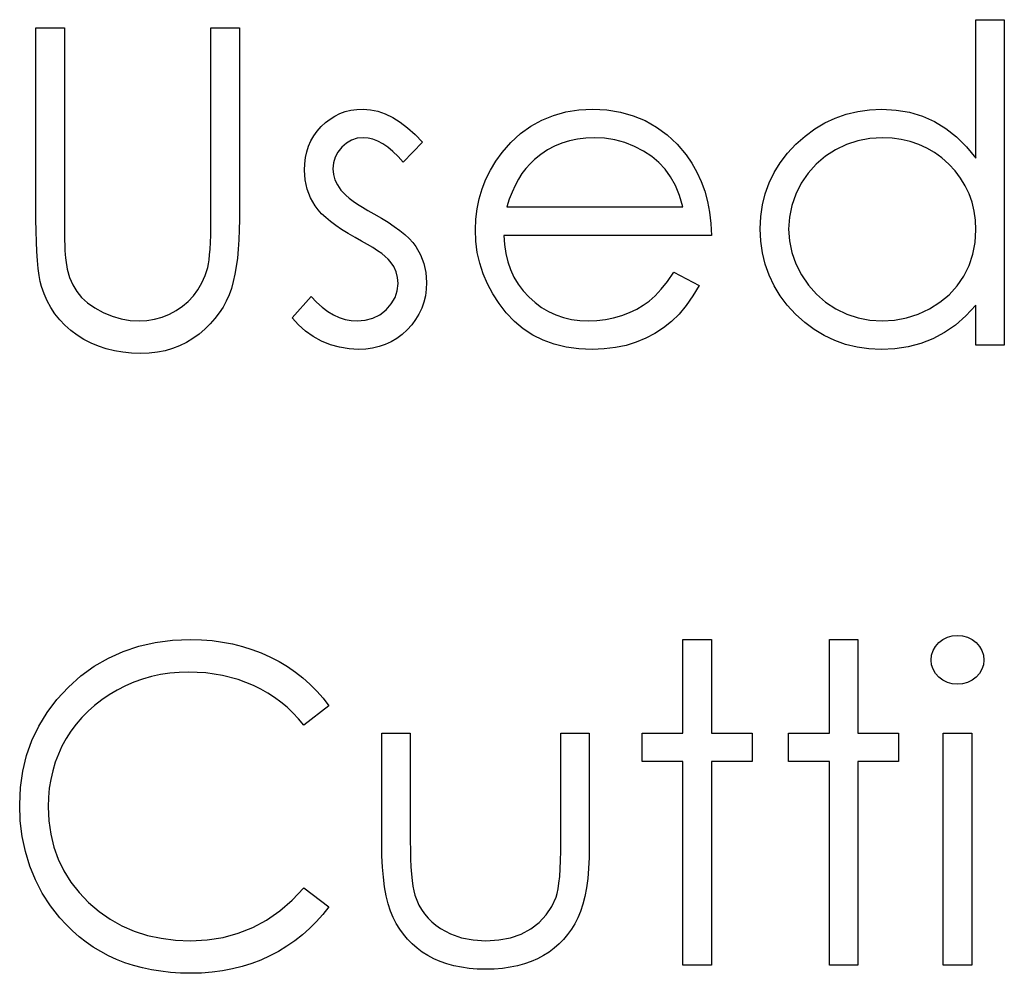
# Model space of a CAD drawing. Header units: inches. Extents: x 1687 to 2505, y -239 to -56.
# Tile 208 of 256: x 1856.75 to 1857.178, y -87.895 to -87.481. Entities that reach past the tile are written whole.
import ezdxf

# ---------------------------------------------------------------- set-up
doc = ezdxf.new("R2010")
doc.units = ezdxf.units.IN
doc.header["$LTSCALE"] = 0.5
doc.header["$MEASUREMENT"] = 0

msp = doc.modelspace()

# ---------------------------------------------------------------- linework, layer by layer
at = {"color": 7, "linetype": 'Continuous'}
for p, q in [((1857.16531, -87.54097), (1857.16531, -87.48085)), ((1857.16531, -87.48085), (1857.17767, -87.48085)), ((1857.17767, -87.48085), (1857.17767, -87.62217)), ((1856.75722, -87.48438), (1856.76959, -87.48438)), ((1856.75722, -87.5676), (1856.75722, -87.48438)), ((1856.76959, -87.48438), (1856.76959, -87.57045)), ((1856.83318, -87.56694), (1856.83318, -87.48438)), ((1856.83318, -87.48438), (1856.84555, -87.48438)), ((1856.84555, -87.48438), (1856.84555, -87.5676)), ((1856.88698, -87.52266), (1856.88919, -87.52159)), ((1856.88919, -87.52159), (1856.89154, -87.52076)), ((1856.89154, -87.52076), (1856.89399, -87.52018)), ((1856.89399, -87.52018), (1856.89656, -87.51982)), ((1856.89656, -87.51982), (1856.89927, -87.51971)), ((1856.89927, -87.51971), (1856.90247, -87.51993)), ((1856.90247, -87.51993), (1856.90567, -87.52059)), ((1856.90567, -87.52059), (1856.9089, -87.52173)), ((1856.98188, -87.52236), (1856.98727, -87.52087)), ((1856.98727, -87.52087), (1856.99295, -87.52001)), ((1856.99295, -87.52001), (1856.99897, -87.51971)), ((1856.99897, -87.51971), (1857.00515, -87.52001)), ((1857.00515, -87.52001), (1857.01103, -87.52095)), ((1857.01103, -87.52095), (1857.01658, -87.5225)), ((1857.10908, -87.52184), (1857.11405, -87.52065)), ((1857.11405, -87.52065), (1857.11921, -87.51996)), ((1857.11921, -87.51996), (1857.12456, -87.51971)), ((1857.12456, -87.51971), (1857.13072, -87.52004)), ((1857.13072, -87.52004), (1857.13657, -87.52104)), ((1857.13657, -87.52104), (1857.14212, -87.52272)), ((1856.88102, -87.52725), (1856.8829, -87.52548)), ((1856.8829, -87.52548), (1856.88489, -87.52396)), ((1856.88489, -87.52396), (1856.88698, -87.52266)), ((1856.9089, -87.52173), (1856.91213, -87.5233)), ((1856.91213, -87.5233), (1856.91533, -87.52531)), ((1856.91533, -87.52531), (1856.91856, -87.52777)), ((1856.97203, -87.52705), (1856.9768, -87.5244)), ((1856.9768, -87.5244), (1856.98188, -87.52236)), ((1857.01658, -87.5225), (1857.0218, -87.52465)), ((1857.0218, -87.52465), (1857.02671, -87.52744)), ((1857.09536, -87.52827), (1857.09972, -87.52565)), ((1857.09972, -87.52565), (1857.1043, -87.52352)), ((1857.1043, -87.52352), (1857.10908, -87.52184)), ((1857.14212, -87.52272), (1857.14736, -87.52504)), ((1857.14736, -87.52504), (1857.15231, -87.52802)), ((1856.87787, -87.53125), (1856.87934, -87.52918)), ((1856.87934, -87.52918), (1856.88102, -87.52725)), ((1856.91856, -87.52777), (1856.92182, -87.53067)), ((1856.96758, -87.53026), (1856.97203, -87.52705)), ((1857.02671, -87.52744), (1857.03129, -87.53086)), ((1857.09116, -87.53136), (1857.09536, -87.52827)), ((1857.15231, -87.52802), (1857.15697, -87.53166)), ((1856.87561, -87.53572), (1856.87663, -87.53343)), ((1856.87663, -87.53343), (1856.87787, -87.53125)), ((1856.89203, -87.53437), (1856.89002, -87.53616)), ((1856.89427, -87.5331), (1856.89203, -87.53437)), ((1856.89667, -87.53233), (1856.89427, -87.5331)), ((1856.89927, -87.53208), (1856.89667, -87.53233)), ((1856.90139, -87.53224), (1856.89927, -87.53208)), ((1856.90355, -87.53274), (1856.90139, -87.53224)), ((1856.9057, -87.53357), (1856.90355, -87.53274)), ((1856.90788, -87.53473), (1856.9057, -87.53357)), ((1856.92505, -87.53404), (1856.91666, -87.54268)), ((1856.92182, -87.53067), (1856.92505, -87.53404)), ((1856.95961, -87.53848), (1856.96344, -87.53409)), ((1856.96344, -87.53409), (1856.96758, -87.53026)), ((1856.98558, -87.53442), (1856.98238, -87.53578)), ((1856.98887, -87.5334), (1856.98558, -87.53442)), ((1856.99232, -87.53266), (1856.98887, -87.5334)), ((1856.99591, -87.53222), (1856.99232, -87.53266)), ((1856.9996, -87.53208), (1856.99591, -87.53222)), ((1857.00413, -87.5323), (1856.9996, -87.53208)), ((1857.00855, -87.53302), (1857.00413, -87.5323)), ((1857.01288, -87.53417), (1857.00855, -87.53302)), ((1857.01708, -87.53583), (1857.01288, -87.53417)), ((1857.03129, -87.53086), (1857.03557, -87.53489)), ((1857.08719, -87.53492), (1857.09116, -87.53136)), ((1857.11413, -87.53337), (1857.10916, -87.535)), ((1857.11932, -87.53241), (1857.11413, -87.53337)), ((1857.12473, -87.53208), (1857.11932, -87.53241)), ((1857.12893, -87.53224), (1857.12473, -87.53208)), ((1857.13296, -87.53279), (1857.12893, -87.53224)), ((1857.13682, -87.53368), (1857.13296, -87.53279)), ((1857.14052, -87.53495), (1857.13682, -87.53368)), ((1857.15697, -87.53166), (1857.16128, -87.536)), ((1856.87426, -87.54069), (1856.87484, -87.53815)), ((1856.87484, -87.53815), (1856.87561, -87.53572)), ((1856.88834, -87.53829), (1856.88715, -87.54055)), ((1856.89002, -87.53616), (1856.88834, -87.53829)), ((1856.91003, -87.53622), (1856.90788, -87.53473)), ((1856.91224, -87.53804), (1856.91003, -87.53622)), ((1856.91445, -87.54019), (1856.91224, -87.53804)), ((1856.9569, -87.54224), (1856.95961, -87.53848)), ((1856.97934, -87.53738), (1856.97645, -87.53931)), ((1856.98238, -87.53578), (1856.97934, -87.53738)), ((1857.02102, -87.53785), (1857.01708, -87.53583)), ((1857.02456, -87.54016), (1857.02102, -87.53785)), ((1857.03557, -87.53489), (1857.03952, -87.53953)), ((1857.08355, -87.53881), (1857.08719, -87.53492)), ((1857.10439, -87.53727), (1857.09997, -87.54011)), ((1857.10916, -87.535), (1857.10439, -87.53727)), ((1857.14402, -87.53655), (1857.14052, -87.53495)), ((1857.14739, -87.53851), (1857.14402, -87.53655)), ((1857.15057, -87.54085), (1857.14739, -87.53851)), ((1857.16128, -87.536), (1857.16531, -87.54097)), ((1856.87393, -87.54334), (1856.87426, -87.54069)), ((1856.88715, -87.54055), (1856.88643, -87.54301)), ((1856.91666, -87.54268), (1856.91445, -87.54019)), ((1856.95453, -87.54613), (1856.9569, -87.54224)), ((1856.97366, -87.54152), (1856.97173, -87.54334)), ((1856.97645, -87.53931), (1856.97366, -87.54152)), ((1857.0277, -87.54279), (1857.02456, -87.54016)), ((1857.03041, -87.54571), (1857.0277, -87.54279)), ((1857.03952, -87.53953), (1857.04206, -87.54315)), ((1857.07775, -87.5472), (1857.0804, -87.54293)), ((1857.0804, -87.54293), (1857.08355, -87.53881)), ((1857.09997, -87.54011), (1857.09602, -87.5435)), ((1857.15358, -87.54353), (1857.15057, -87.54085)), ((1856.87382, -87.54613), (1856.87393, -87.54334)), ((1856.87409, -87.55038), (1856.87382, -87.54613)), ((1856.88643, -87.54301), (1856.88618, -87.54563)), ((1856.88618, -87.54563), (1856.8864, -87.548)), ((1856.95254, -87.55013), (1856.95453, -87.54613)), ((1856.96993, -87.54538), (1856.96825, -87.54762)), ((1856.97173, -87.54334), (1856.96993, -87.54538)), ((1857.03278, -87.54903), (1857.03041, -87.54571)), ((1857.04206, -87.54315), (1857.04424, -87.54696)), ((1857.04424, -87.54696), (1857.04612, -87.55101)), ((1857.07557, -87.55168), (1857.07775, -87.5472)), ((1857.09602, -87.5435), (1857.09254, -87.5474)), ((1857.15634, -87.54649), (1857.15358, -87.54353)), ((1857.15871, -87.54961), (1857.15634, -87.54649)), ((1856.87498, -87.55435), (1856.87409, -87.55038)), ((1856.8864, -87.548), (1856.88704, -87.5503)), ((1856.88704, -87.5503), (1856.88812, -87.55256)), ((1856.95091, -87.55427), (1856.95254, -87.55013)), ((1856.9667, -87.55007), (1856.96527, -87.55278)), ((1856.96825, -87.54762), (1856.9667, -87.55007)), ((1857.03485, -87.55286), (1857.03278, -87.54903)), ((1857.04612, -87.55101), (1857.04763, -87.55526)), ((1857.09254, -87.5474), (1857.08954, -87.55184)), ((1857.16072, -87.55292), (1857.15871, -87.54961)), ((1856.87641, -87.55813), (1856.87498, -87.55435)), ((1856.88812, -87.55256), (1856.88961, -87.55477)), ((1856.88961, -87.55477), (1856.89057, -87.5559)), ((1856.94964, -87.55855), (1856.95091, -87.55427)), ((1856.96394, -87.55568), (1856.96275, -87.55877)), ((1856.96527, -87.55278), (1856.96394, -87.55568)), ((1857.03665, -87.55722), (1857.03485, -87.55286)), ((1857.04763, -87.55526), (1857.04885, -87.55974)), ((1857.07386, -87.55637), (1857.07557, -87.55168)), ((1857.08954, -87.55184), (1857.08713, -87.55659)), ((1857.16238, -87.5564), (1857.16072, -87.55292)), ((1856.87843, -87.56164), (1856.87641, -87.55813)), ((1856.89057, -87.5559), (1856.89179, -87.55706)), ((1856.89179, -87.55706), (1856.89322, -87.5583)), ((1856.89322, -87.5583), (1856.89491, -87.55957)), ((1856.89491, -87.55957), (1856.89684, -87.56089)), ((1856.94873, -87.56294), (1856.94964, -87.55855)), ((1856.96275, -87.55877), (1856.96168, -87.56211)), ((1857.03811, -87.56211), (1857.03665, -87.55722)), ((1857.04885, -87.55974), (1857.04973, -87.56443)), ((1857.07264, -87.56123), (1857.07386, -87.55637)), ((1857.08713, -87.55659), (1857.08542, -87.5615)), ((1857.16365, -87.56004), (1857.16238, -87.5564)), ((1857.16456, -87.56388), (1857.16365, -87.56004)), ((1856.8797, -87.56332), (1856.87843, -87.56164)), ((1856.88124, -87.56504), (1856.8797, -87.56332)), ((1856.89684, -87.56089), (1856.89899, -87.56225)), ((1856.89899, -87.56225), (1856.90136, -87.56368)), ((1856.90136, -87.56368), (1856.90399, -87.56515)), ((1856.94821, -87.56746), (1856.94873, -87.56294)), ((1856.96168, -87.56211), (1857.03811, -87.56211)), ((1857.07192, -87.56631), (1857.07264, -87.56123)), ((1857.08542, -87.5615), (1857.08437, -87.56653)), ((1857.16511, -87.56788), (1857.16456, -87.56388)), ((1856.75725, -87.57265), (1856.75722, -87.5676)), ((1856.83316, -87.5708), (1856.83318, -87.56694)), ((1856.84555, -87.5676), (1856.8455, -87.5721)), ((1856.88301, -87.56675), (1856.88124, -87.56504)), ((1856.88505, -87.56846), (1856.88301, -87.56675)), ((1856.88737, -87.57017), (1856.88505, -87.56846)), ((1856.90399, -87.56515), (1856.90719, -87.56697)), ((1856.90719, -87.56697), (1856.91011, -87.56876)), ((1856.94801, -87.5721), (1856.94821, -87.56746)), ((1857.04973, -87.56443), (1857.05026, -87.56934)), ((1857.07168, -87.57155), (1857.07192, -87.56631)), ((1857.08437, -87.56653), (1857.08404, -87.57169)), ((1857.16531, -87.57205), (1857.16511, -87.56788)), ((1856.75739, -87.57729), (1856.75725, -87.57265)), ((1856.76959, -87.57045), (1856.76961, -87.57359)), ((1856.8331, -87.57434), (1856.83316, -87.5708)), ((1856.8455, -87.5721), (1856.84533, -87.57638)), ((1856.88991, -87.57191), (1856.88737, -87.57017)), ((1856.89272, -87.57365), (1856.88991, -87.57191)), ((1856.91011, -87.56876), (1856.91279, -87.57056)), ((1856.91279, -87.57056), (1856.91519, -87.57232)), ((1856.91519, -87.57232), (1856.91732, -87.57409)), ((1856.94823, -87.57704), (1856.94801, -87.5721)), ((1857.05026, -87.56934), (1857.05048, -87.57448)), ((1857.07192, -87.5769), (1857.07168, -87.57155)), ((1857.08404, -87.57169), (1857.0844, -87.57682)), ((1857.16498, -87.57751), (1857.16531, -87.57205)), ((1856.76961, -87.57359), (1856.76967, -87.57641)), ((1856.76967, -87.57641), (1856.76972, -87.57886)), ((1856.83299, -87.57754), (1856.8331, -87.57434)), ((1856.84533, -87.57638), (1856.84505, -87.58047)), ((1856.89579, -87.57539), (1856.89272, -87.57365)), ((1856.89863, -87.57693), (1856.89579, -87.57539)), ((1856.9012, -87.5784), (1856.89863, -87.57693)), ((1856.91732, -87.57409), (1856.9192, -87.57583)), ((1856.9192, -87.57583), (1856.9208, -87.57757)), ((1856.94884, -87.58187), (1856.94823, -87.57704)), ((1857.05048, -87.57448), (1856.96038, -87.57448)), ((1856.96038, -87.57448), (1856.96063, -87.57845)), ((1857.07264, -87.58207), (1857.07192, -87.5769)), ((1857.0844, -87.57682), (1857.08542, -87.58185)), ((1856.75758, -87.58151), (1856.75739, -87.57729)), ((1856.76972, -87.57886), (1856.76981, -87.58099)), ((1856.76981, -87.58099), (1856.76989, -87.58276)), ((1856.83263, -87.58287), (1856.83283, -87.58038)), ((1856.83283, -87.58038), (1856.83299, -87.57754)), ((1856.84505, -87.58047), (1856.84467, -87.5843)), ((1856.90352, -87.57978), (1856.9012, -87.5784)), ((1856.90556, -87.5811), (1856.90352, -87.57978)), ((1856.90733, -87.58237), (1856.90556, -87.5811)), ((1856.9208, -87.57757), (1856.92212, -87.57928)), ((1856.92212, -87.57928), (1856.92416, -87.58284)), ((1856.96063, -87.57845), (1856.96118, -87.58226)), ((1857.16401, -87.58267), (1857.16498, -87.57751)), ((1856.75783, -87.58535), (1856.75758, -87.58151)), ((1856.75819, -87.58877), (1856.75783, -87.58535)), ((1856.76989, -87.58276), (1856.77, -87.58419)), ((1856.77, -87.58419), (1856.77014, -87.58527)), ((1856.77014, -87.58527), (1856.77083, -87.58913)), ((1856.83211, -87.58687), (1856.83238, -87.58505)), ((1856.83238, -87.58505), (1856.83263, -87.58287)), ((1856.84467, -87.5843), (1856.84417, -87.58792)), ((1856.90885, -87.58358), (1856.90733, -87.58237)), ((1856.91009, -87.58472), (1856.90885, -87.58358)), ((1856.91105, -87.58577), (1856.91009, -87.58472)), ((1856.92416, -87.58284), (1856.92566, -87.58662)), ((1856.94989, -87.58654), (1856.94884, -87.58187)), ((1856.96118, -87.58226), (1856.96206, -87.58588)), ((1857.07383, -87.58701), (1857.07264, -87.58207)), ((1857.08542, -87.58185), (1857.08716, -87.58676)), ((1857.16235, -87.58759), (1857.16401, -87.58267)), ((1856.7586, -87.59181), (1856.75819, -87.58877)), ((1856.77083, -87.58913), (1856.77185, -87.59269)), ((1856.83065, -87.59184), (1856.83178, -87.58833)), ((1856.83178, -87.58833), (1856.83211, -87.58687)), ((1856.84417, -87.58792), (1856.84359, -87.59131)), ((1856.91254, -87.58795), (1856.91105, -87.58577)), ((1856.91359, -87.59026), (1856.91254, -87.58795)), ((1856.92566, -87.58662), (1856.92651, -87.59062)), ((1856.95138, -87.59109), (1856.94989, -87.58654)), ((1856.96206, -87.58588), (1856.96328, -87.5893)), ((1856.96328, -87.5893), (1856.96477, -87.59253)), ((1857.07551, -87.59176), (1857.07383, -87.58701)), ((1857.08716, -87.58676), (1857.08959, -87.59156)), ((1857.16006, -87.5922), (1857.16235, -87.58759)), ((1856.7591, -87.59443), (1856.7586, -87.59181)), ((1856.77185, -87.59269), (1856.77323, -87.5959)), ((1856.82926, -87.59504), (1856.83065, -87.59184)), ((1856.84359, -87.59131), (1856.84287, -87.59452)), ((1856.91423, -87.59275), (1856.91359, -87.59026)), ((1856.91445, -87.59537), (1856.91423, -87.59275)), ((1856.92651, -87.59062), (1856.92681, -87.59485)), ((1856.95326, -87.59554), (1856.95138, -87.59109)), ((1856.96477, -87.59253), (1856.96659, -87.59559)), ((1857.03138, -87.59443), (1857.03419, -87.59038)), ((1857.03419, -87.59038), (1857.04518, -87.59614)), ((1857.07769, -87.59631), (1857.07551, -87.59176)), ((1857.08959, -87.59156), (1857.09263, -87.59603)), ((1857.15716, -87.59642), (1857.16006, -87.5922)), ((1856.75968, -87.59664), (1856.7591, -87.59443)), ((1856.76078, -87.59984), (1856.75968, -87.59664)), ((1856.77323, -87.5959), (1856.77491, -87.59879)), ((1856.82559, -87.6007), (1856.82755, -87.59802)), ((1856.82755, -87.59802), (1856.82926, -87.59504)), ((1856.84205, -87.59747), (1856.84108, -87.60026)), ((1856.84287, -87.59452), (1856.84205, -87.59747)), ((1856.91315, -87.60147), (1856.91412, -87.59855)), ((1856.91412, -87.59855), (1856.91445, -87.59537)), ((1856.92668, -87.59783), (1856.92629, -87.6007)), ((1856.92681, -87.59485), (1856.92668, -87.59783)), ((1856.95555, -87.59984), (1856.95326, -87.59554)), ((1856.96659, -87.59559), (1856.96874, -87.59846)), ((1856.96874, -87.59846), (1856.9712, -87.60117)), ((1857.02602, -87.60073), (1857.02864, -87.59786)), ((1857.02864, -87.59786), (1857.03138, -87.59443)), ((1857.04518, -87.59614), (1857.04247, -87.60075)), ((1857.08032, -87.60064), (1857.07769, -87.59631)), ((1857.09263, -87.59603), (1857.09611, -87.59998)), ((1857.15374, -87.6002), (1857.15716, -87.59642)), ((1856.76211, -87.60288), (1856.76078, -87.59984)), ((1856.77491, -87.59879), (1856.77704, -87.60139)), ((1856.77704, -87.60139), (1856.77966, -87.60379)), ((1856.82336, -87.6031), (1856.82559, -87.6007)), ((1856.84108, -87.60026), (1856.83986, -87.60296)), ((1856.86852, -87.6103), (1856.87671, -87.60097)), ((1856.87671, -87.60097), (1856.87909, -87.60346)), ((1856.91152, -87.60423), (1856.91315, -87.60147)), ((1856.92629, -87.6007), (1856.92563, -87.60346)), ((1856.95828, -87.60401), (1856.95555, -87.59984)), ((1856.9712, -87.60117), (1856.97391, -87.6036)), ((1857.02351, -87.60296), (1857.02602, -87.60073)), ((1857.04247, -87.60075), (1857.03957, -87.60489)), ((1857.08344, -87.60476), (1857.08032, -87.60064)), ((1857.09611, -87.59998), (1857.10008, -87.6034)), ((1857.14971, -87.60351), (1857.15374, -87.6002)), ((1856.76368, -87.60578), (1856.76211, -87.60288)), ((1856.76547, -87.60848), (1856.76368, -87.60578)), ((1856.77966, -87.60379), (1856.78281, -87.60594)), ((1856.78281, -87.60594), (1856.78642, -87.6079)), ((1856.81513, -87.6087), (1856.81814, -87.6071)), ((1856.81814, -87.6071), (1856.82087, -87.60525)), ((1856.82087, -87.60525), (1856.82336, -87.6031)), ((1856.83846, -87.60558), (1856.83683, -87.6081)), ((1856.83986, -87.60296), (1856.83846, -87.60558)), ((1856.87909, -87.60346), (1856.88149, -87.60561)), ((1856.88149, -87.60561), (1856.88395, -87.60743)), ((1856.90653, -87.60887), (1856.90926, -87.60674)), ((1856.90926, -87.60674), (1856.91152, -87.60423)), ((1856.92472, -87.60608), (1856.9235, -87.60862)), ((1856.92563, -87.60346), (1856.92472, -87.60608)), ((1856.96143, -87.60804), (1856.95828, -87.60401)), ((1856.97391, -87.6036), (1856.97675, -87.60572)), ((1856.97675, -87.60572), (1856.97976, -87.60752)), ((1857.01495, -87.60796), (1857.01807, -87.60647)), ((1857.01807, -87.60647), (1857.02091, -87.60481)), ((1857.02091, -87.60481), (1857.02351, -87.60296)), ((1857.03957, -87.60489), (1857.03648, -87.60859)), ((1857.08705, -87.60868), (1857.08344, -87.60476)), ((1857.10008, -87.6034), (1857.10452, -87.6063)), ((1857.10452, -87.6063), (1857.1093, -87.60862)), ((1857.14024, -87.60865), (1857.14516, -87.60636)), ((1857.14516, -87.60636), (1857.14971, -87.60351)), ((1857.16531, -87.60476), (1857.16103, -87.60939)), ((1857.16531, -87.62217), (1857.16531, -87.60476)), ((1856.76752, -87.61105), (1856.76547, -87.60848)), ((1856.76981, -87.61345), (1856.76752, -87.61105)), ((1856.78642, -87.6079), (1856.79032, -87.6095)), ((1856.79032, -87.6095), (1856.79421, -87.61066)), ((1856.79421, -87.61066), (1856.79813, -87.61135)), ((1856.79813, -87.61135), (1856.80205, -87.61157)), ((1856.80205, -87.61157), (1856.80542, -87.61138)), ((1856.80542, -87.61138), (1856.80873, -87.61086)), ((1856.80873, -87.61086), (1856.81196, -87.60995)), ((1856.81196, -87.60995), (1856.81513, -87.6087)), ((1856.83495, -87.61055), (1856.83288, -87.61287)), ((1856.83683, -87.6081), (1856.83495, -87.61055)), ((1856.87119, -87.61331), (1856.86852, -87.6103)), ((1856.88395, -87.60743), (1856.8864, -87.60892)), ((1856.8864, -87.60892), (1856.88892, -87.61008)), ((1856.88892, -87.61008), (1856.89148, -87.61091)), ((1856.89148, -87.61091), (1856.89405, -87.61141)), ((1856.89667, -87.61157), (1856.90023, -87.61127)), ((1856.90023, -87.61127), (1856.90352, -87.61036)), ((1856.90352, -87.61036), (1856.90653, -87.60887)), ((1856.92207, -87.61102), (1856.92036, -87.61331)), ((1856.9235, -87.60862), (1856.92207, -87.61102)), ((1856.96493, -87.61177), (1856.96143, -87.60804)), ((1856.97976, -87.60752), (1856.98293, -87.60898)), ((1856.98293, -87.60898), (1856.98624, -87.61011)), ((1856.98624, -87.61011), (1856.98972, -87.61091)), ((1856.98972, -87.61091), (1856.99334, -87.61141)), ((1857.00082, -87.61144), (1857.00444, -87.61099)), ((1857.00444, -87.61099), (1857.00802, -87.61025)), ((1857.00802, -87.61025), (1857.01156, -87.60923)), ((1857.01156, -87.60923), (1857.01495, -87.60796)), ((1857.03648, -87.60859), (1857.03317, -87.6118)), ((1857.091, -87.61226), (1857.08705, -87.60868)), ((1857.1093, -87.60862), (1857.11424, -87.61025)), ((1857.11424, -87.61025), (1857.11935, -87.61124)), ((1857.11935, -87.61124), (1857.12462, -87.61157)), ((1857.12462, -87.61157), (1857.12997, -87.61124)), ((1857.12997, -87.61124), (1857.13519, -87.61028)), ((1857.13519, -87.61028), (1857.14024, -87.60865)), ((1857.16103, -87.60939), (1857.15653, -87.61337)), ((1856.77232, -87.61569), (1856.76981, -87.61345)), ((1856.83059, -87.61514), (1856.82808, -87.61729)), ((1856.83288, -87.61287), (1856.83059, -87.61514)), ((1856.8742, -87.61599), (1856.87119, -87.61331)), ((1856.89405, -87.61141), (1856.89667, -87.61157)), ((1856.91837, -87.61549), (1856.91619, -87.61748)), ((1856.92036, -87.61331), (1856.91837, -87.61549)), ((1856.9688, -87.615), (1856.96493, -87.61177)), ((1856.97297, -87.61773), (1856.9688, -87.615)), ((1856.99334, -87.61141), (1856.99712, -87.61157)), ((1856.99712, -87.61157), (1857.00082, -87.61144)), ((1857.02966, -87.61458), (1857.02597, -87.61701)), ((1857.03317, -87.6118), (1857.02966, -87.61458)), ((1857.09514, -87.61536), (1857.091, -87.61226)), ((1857.0995, -87.61798), (1857.09514, -87.61536)), ((1857.15653, -87.61337), (1857.15173, -87.61668)), ((1856.77508, -87.61776), (1856.77232, -87.61569)), ((1856.77803, -87.61961), (1856.77508, -87.61776)), ((1856.78112, -87.62124), (1856.77803, -87.61961)), ((1856.8254, -87.61925), (1856.82258, -87.62096)), ((1856.82808, -87.61729), (1856.8254, -87.61925)), ((1856.87754, -87.61834), (1856.8742, -87.61599)), ((1856.88121, -87.62032), (1856.87754, -87.61834)), ((1856.9139, -87.61919), (1856.91147, -87.62063)), ((1856.91619, -87.61748), (1856.9139, -87.61919)), ((1856.97744, -87.61997), (1856.97297, -87.61773)), ((1857.02202, -87.61911), (1857.01788, -87.62085)), ((1857.02597, -87.61701), (1857.02202, -87.61911)), ((1857.10403, -87.62013), (1857.0995, -87.61798)), ((1857.1467, -87.61933), (1857.14143, -87.62135)), ((1857.15173, -87.61668), (1857.1467, -87.61933)), ((1856.78435, -87.62259), (1856.78112, -87.62124)), ((1856.78775, -87.62372), (1856.78435, -87.62259)), ((1856.79128, -87.62458), (1856.78775, -87.62372)), ((1856.81651, -87.62361), (1856.81328, -87.62452)), ((1856.8196, -87.62242), (1856.81651, -87.62361)), ((1856.82258, -87.62096), (1856.8196, -87.62242)), ((1856.88511, -87.6219), (1856.88121, -87.62032)), ((1856.88908, -87.62303), (1856.88511, -87.6219)), ((1856.89314, -87.62372), (1856.88908, -87.62303)), ((1856.89731, -87.62394), (1856.89314, -87.62372)), ((1856.9004, -87.6238), (1856.89731, -87.62394)), ((1856.90335, -87.62342), (1856.9004, -87.6238)), ((1856.9062, -87.62275), (1856.90335, -87.62342)), ((1856.9089, -87.62182), (1856.9062, -87.62275)), ((1856.91147, -87.62063), (1856.9089, -87.62182)), ((1856.98227, -87.6217), (1856.97744, -87.61997)), ((1856.9874, -87.62295), (1856.98227, -87.6217)), ((1856.99287, -87.62369), (1856.9874, -87.62295)), ((1856.99867, -87.62394), (1856.99287, -87.62369)), ((1857.00388, -87.62375), (1856.99867, -87.62394)), ((1857.00882, -87.62317), (1857.00388, -87.62375)), ((1857.01349, -87.6222), (1857.00882, -87.62317)), ((1857.01788, -87.62085), (1857.01349, -87.6222)), ((1857.10878, -87.62179), (1857.10403, -87.62013)), ((1857.11372, -87.62297), (1857.10878, -87.62179)), ((1857.11885, -87.62369), (1857.11372, -87.62297)), ((1857.12418, -87.62394), (1857.11885, -87.62369)), ((1857.13017, -87.62366), (1857.12418, -87.62394)), ((1857.13594, -87.62278), (1857.13017, -87.62366)), ((1857.14143, -87.62135), (1857.13594, -87.62278)), ((1857.17767, -87.62217), (1857.16531, -87.62217)), ((1856.79495, -87.62521), (1856.79128, -87.62458)), ((1856.79876, -87.62557), (1856.79495, -87.62521)), ((1856.80274, -87.62571), (1856.79876, -87.62557)), ((1856.80638, -87.62557), (1856.80274, -87.62571)), ((1856.80992, -87.62518), (1856.80638, -87.62557)), ((1856.81328, -87.62452), (1856.80992, -87.62518)), ((1857.15504, -87.7483), (1857.1573, -87.74811)), ((1857.1573, -87.74811), (1857.15959, -87.7483)), ((1856.80191, -87.75277), (1856.80903, -87.75117)), ((1856.80903, -87.75117), (1856.81651, -87.75021)), ((1856.81651, -87.75021), (1856.8243, -87.74987)), ((1856.8243, -87.74987), (1856.82904, -87.74998)), ((1856.82904, -87.74998), (1856.83368, -87.75034)), ((1856.83368, -87.75034), (1856.83818, -87.75095)), ((1856.83818, -87.75095), (1856.84257, -87.75178)), ((1856.84257, -87.75178), (1856.84685, -87.75283)), ((1857.03811, -87.74987), (1857.05048, -87.74987)), ((1857.03811, -87.79051), (1857.03811, -87.74987)), ((1857.05048, -87.74987), (1857.05048, -87.79051)), ((1857.10171, -87.74987), (1857.11407, -87.74987)), ((1857.10171, -87.79051), (1857.10171, -87.74987)), ((1857.11407, -87.74987), (1857.11407, -87.79051)), ((1857.14778, -87.75286), (1857.14924, -87.75123)), ((1857.14924, -87.75123), (1857.15101, -87.74987)), ((1857.15101, -87.74987), (1857.15297, -87.74888)), ((1857.15297, -87.74888), (1857.15504, -87.7483)), ((1857.15959, -87.7483), (1857.16172, -87.74888)), ((1857.16172, -87.74888), (1857.16368, -87.74987)), ((1857.16368, -87.74987), (1857.16544, -87.75123)), ((1857.16544, -87.75123), (1857.16694, -87.75286)), ((1856.78866, -87.75796), (1856.79512, -87.75504)), ((1856.79512, -87.75504), (1856.80191, -87.75277)), ((1856.84685, -87.75283), (1856.85102, -87.75415)), ((1856.85102, -87.75415), (1856.85507, -87.7557)), ((1856.85507, -87.7557), (1856.85899, -87.75747)), ((1857.14587, -87.75876), (1857.14609, -87.75664)), ((1857.14609, -87.75664), (1857.14673, -87.75468)), ((1857.14673, -87.75468), (1857.14778, -87.75286)), ((1857.16694, -87.75286), (1857.16798, -87.75468)), ((1857.16798, -87.75468), (1857.16862, -87.75664)), ((1857.16862, -87.75664), (1857.16884, -87.75876)), ((1856.78253, -87.7615), (1856.78866, -87.75796)), ((1856.85899, -87.75747), (1856.86278, -87.75945)), ((1856.86278, -87.75945), (1856.86639, -87.76163)), ((1857.14609, -87.76083), (1857.14587, -87.75876)), ((1857.14673, -87.76277), (1857.14609, -87.76083)), ((1857.16862, -87.76083), (1857.16798, -87.76277)), ((1857.16884, -87.75876), (1857.16862, -87.76083)), ((1856.77676, -87.76569), (1856.78253, -87.7615)), ((1856.8113, -87.76511), (1856.8074, -87.76597)), ((1856.8153, -87.7645), (1856.8113, -87.76511)), ((1856.81938, -87.76412), (1856.8153, -87.7645)), ((1856.82352, -87.76401), (1856.81938, -87.76412)), ((1856.83103, -87.76437), (1856.82352, -87.76401)), ((1856.83821, -87.76547), (1856.83103, -87.76437)), ((1856.86639, -87.76163), (1856.86984, -87.76401)), ((1856.86984, -87.76401), (1856.8731, -87.76655)), ((1857.14778, -87.76456), (1857.14673, -87.76277)), ((1857.14924, -87.76619), (1857.14778, -87.76456)), ((1857.16694, -87.76456), (1857.16544, -87.76619)), ((1857.16798, -87.76277), (1857.16694, -87.76456)), ((1856.7713, -87.77055), (1856.77676, -87.76569)), ((1856.79978, -87.7684), (1856.79611, -87.77)), ((1856.80354, -87.76707), (1856.79978, -87.7684)), ((1856.8074, -87.76597), (1856.80354, -87.76707)), ((1856.84508, -87.76729), (1856.83821, -87.76547)), ((1856.85165, -87.76986), (1856.84508, -87.76729)), ((1856.8731, -87.76655), (1856.87619, -87.76931)), ((1856.87619, -87.76931), (1856.87912, -87.77223)), ((1857.15101, -87.76754), (1857.14924, -87.76619)), ((1857.15297, -87.76853), (1857.15101, -87.76754)), ((1857.15504, -87.76911), (1857.15297, -87.76853)), ((1857.1573, -87.76931), (1857.15504, -87.76911)), ((1857.15959, -87.76911), (1857.1573, -87.76931)), ((1857.16172, -87.76853), (1857.15959, -87.76911)), ((1857.16368, -87.76754), (1857.16172, -87.76853)), ((1857.16544, -87.76619), (1857.16368, -87.76754)), ((1856.76633, -87.77588), (1856.7713, -87.77055)), ((1856.7925, -87.77182), (1856.78902, -87.77386)), ((1856.79611, -87.77), (1856.7925, -87.77182)), ((1856.8548, -87.7714), (1856.85165, -87.76986)), ((1856.85783, -87.77312), (1856.8548, -87.7714)), ((1856.86073, -87.77499), (1856.85783, -87.77312)), ((1856.87912, -87.77223), (1856.88185, -87.77538)), ((1856.76205, -87.78148), (1856.76633, -87.77588)), ((1856.78576, -87.77607), (1856.7827, -87.77844)), ((1856.78902, -87.77386), (1856.78576, -87.77607)), ((1856.86355, -87.77704), (1856.86073, -87.77499)), ((1856.86623, -87.77927), (1856.86355, -87.77704)), ((1856.88185, -87.77538), (1856.88442, -87.77869)), ((1856.75841, -87.78741), (1856.76205, -87.78148)), ((1856.77983, -87.78098), (1856.77715, -87.78369)), ((1856.7827, -87.77844), (1856.77983, -87.78098)), ((1856.86879, -87.78167), (1856.86623, -87.77927)), ((1856.87125, -87.78424), (1856.86879, -87.78167)), ((1856.88442, -87.77869), (1856.8736, -87.78697)), ((1856.77469, -87.78656), (1856.77243, -87.78962)), ((1856.77715, -87.78369), (1856.77469, -87.78656)), ((1856.8736, -87.78697), (1856.87125, -87.78424)), ((1856.75545, -87.79363), (1856.75841, -87.78741)), ((1856.77243, -87.78962), (1856.77036, -87.79282)), ((1856.90738, -87.79051), (1856.91975, -87.79051)), ((1856.90738, -87.83862), (1856.90738, -87.79051)), ((1856.91975, -87.79051), (1856.91975, -87.83721)), ((1856.98511, -87.83721), (1856.98511, -87.79051)), ((1856.98511, -87.79051), (1856.99748, -87.79051)), ((1856.99748, -87.79051), (1856.99748, -87.83953)), ((1857.02044, -87.80287), (1857.02044, -87.79051)), ((1857.02044, -87.79051), (1857.03811, -87.79051)), ((1857.05048, -87.79051), (1857.06814, -87.79051)), ((1857.06814, -87.79051), (1857.06814, -87.80287)), ((1857.08404, -87.80287), (1857.08404, -87.79051)), ((1857.08404, -87.79051), (1857.10171, -87.79051)), ((1857.11407, -87.79051), (1857.13174, -87.79051)), ((1857.13174, -87.79051), (1857.13174, -87.80287)), ((1857.15117, -87.79051), (1857.16354, -87.79051)), ((1857.15117, -87.8912), (1857.15117, -87.79051)), ((1857.16354, -87.79051), (1857.16354, -87.8912)), ((1856.75314, -87.80014), (1856.75545, -87.79363)), ((1856.77036, -87.79282), (1856.76851, -87.79616)), ((1856.76851, -87.79616), (1856.76694, -87.79962)), ((1856.75148, -87.80696), (1856.75314, -87.80014)), ((1856.76558, -87.80315), (1856.76448, -87.80682)), ((1856.76694, -87.79962), (1856.76558, -87.80315)), ((1857.03811, -87.80287), (1857.02044, -87.80287)), ((1857.03811, -87.8912), (1857.03811, -87.80287)), ((1857.06814, -87.80287), (1857.05048, -87.80287)), ((1857.05048, -87.80287), (1857.05048, -87.8912)), ((1857.10171, -87.80287), (1857.08404, -87.80287)), ((1857.10171, -87.8912), (1857.10171, -87.80287)), ((1857.13174, -87.80287), (1857.11407, -87.80287)), ((1857.11407, -87.80287), (1857.11407, -87.8912)), ((1856.75049, -87.81408), (1856.75148, -87.80696)), ((1856.76448, -87.80682), (1856.76362, -87.81057)), ((1856.76362, -87.81057), (1856.76302, -87.81441)), ((1856.75015, -87.8215), (1856.75049, -87.81408)), ((1856.76302, -87.81441), (1856.76263, -87.81839)), ((1856.76263, -87.81839), (1856.76252, -87.82244)), ((1856.75043, -87.82857), (1856.75015, -87.8215)), ((1856.76252, -87.82244), (1856.7628, -87.82854)), ((1856.75126, -87.83536), (1856.75043, -87.82857)), ((1856.7628, -87.82854), (1856.76362, -87.83437)), ((1856.75261, -87.8419), (1856.75126, -87.83536)), ((1856.76362, -87.83437), (1856.76498, -87.83994)), ((1856.91975, -87.83721), (1856.91978, -87.84132)), ((1856.98509, -87.84168), (1856.98511, -87.83721)), ((1856.75452, -87.84817), (1856.75261, -87.8419)), ((1856.76498, -87.83994), (1856.76691, -87.84524)), ((1856.90746, -87.84378), (1856.90738, -87.83862)), ((1856.91978, -87.84132), (1856.91986, -87.84508)), ((1856.98497, -87.84577), (1856.98509, -87.84168)), ((1856.99748, -87.83953), (1856.9974, -87.84453)), ((1856.76691, -87.84524), (1856.76937, -87.85032)), ((1856.90769, -87.84861), (1856.90746, -87.84378)), ((1856.91986, -87.84508), (1856.92002, -87.84853)), ((1856.98484, -87.84944), (1856.98497, -87.84577)), ((1856.9974, -87.84453), (1856.99718, -87.84922)), ((1856.75697, -87.85419), (1856.75452, -87.84817)), ((1856.76937, -87.85032), (1856.7724, -87.85513)), ((1856.90807, -87.85308), (1856.90769, -87.84861)), ((1856.92002, -87.84853), (1856.92025, -87.85165)), ((1856.98462, -87.85272), (1856.98484, -87.84944)), ((1856.99718, -87.84922), (1856.99679, -87.85361)), ((1856.75998, -87.85993), (1856.75697, -87.85419)), ((1856.90862, -87.85725), (1856.90807, -87.85308)), ((1856.92025, -87.85165), (1856.92052, -87.85441)), ((1856.92052, -87.85441), (1856.92085, -87.85686)), ((1856.98431, -87.85559), (1856.98462, -87.85272)), ((1856.99679, -87.85361), (1856.99624, -87.85764)), ((1856.7724, -87.85513), (1856.77596, -87.85968)), ((1856.86849, -87.86302), (1856.8736, -87.85764)), ((1856.8736, -87.85764), (1856.88442, -87.86584)), ((1856.90931, -87.86106), (1856.90862, -87.85725)), ((1856.92085, -87.85686), (1856.92124, -87.85896)), ((1856.92124, -87.85896), (1856.92171, -87.86076)), ((1856.98354, -87.86009), (1856.98395, -87.85805)), ((1856.98395, -87.85805), (1856.98431, -87.85559)), ((1856.99624, -87.85764), (1856.99555, -87.86139)), ((1856.76354, -87.86542), (1856.75998, -87.85993)), ((1856.77596, -87.85968), (1856.78008, -87.86396)), ((1856.86311, -87.86768), (1856.86849, -87.86302)), ((1856.91017, -87.86457), (1856.90931, -87.86106)), ((1856.92171, -87.86076), (1856.92254, -87.86299)), ((1856.92254, -87.86299), (1856.9235, -87.86512)), ((1856.98125, -87.86578), (1856.98307, -87.86175)), ((1856.98307, -87.86175), (1856.98354, -87.86009)), ((1856.99555, -87.86139), (1856.99469, -87.86479)), ((1856.76763, -87.87064), (1856.76354, -87.86542)), ((1856.78008, -87.86396), (1856.7846, -87.86785)), ((1856.7846, -87.86785), (1856.78943, -87.87125)), ((1856.85739, -87.87163), (1856.86311, -87.86768)), ((1856.88442, -87.86584), (1856.88177, -87.86918)), ((1856.91119, -87.86771), (1856.91017, -87.86457)), ((1856.91235, -87.87053), (1856.91119, -87.86771)), ((1856.9235, -87.86512), (1856.92466, -87.86711)), ((1856.92466, -87.86711), (1856.92596, -87.86898)), ((1856.97879, -87.8694), (1856.98125, -87.86578)), ((1856.99367, -87.86788), (1856.99251, -87.87067)), ((1856.99469, -87.86479), (1856.99367, -87.86788)), ((1856.77028, -87.87356), (1856.76763, -87.87064)), ((1856.78943, -87.87125), (1856.79454, -87.87409)), ((1856.8514, -87.87486), (1856.85739, -87.87163)), ((1856.88177, -87.86918), (1856.87895, -87.87235)), ((1856.91368, -87.8731), (1856.91235, -87.87053)), ((1856.92596, -87.86898), (1856.92745, -87.87075)), ((1856.92745, -87.87075), (1856.92911, -87.87238)), ((1856.97573, -87.87263), (1856.97879, -87.8694)), ((1856.99251, -87.87067), (1856.99119, -87.87321)), ((1856.77306, -87.8763), (1856.77028, -87.87356)), ((1856.77596, -87.87884), (1856.77306, -87.8763)), ((1856.79454, -87.87409), (1856.79992, -87.87644)), ((1856.79992, -87.87644), (1856.80561, -87.87826)), ((1856.84508, -87.87737), (1856.8514, -87.87486)), ((1856.876, -87.8753), (1856.87288, -87.87806)), ((1856.87895, -87.87235), (1856.876, -87.8753)), ((1856.91517, -87.87552), (1856.91368, -87.8731)), ((1856.91679, -87.87782), (1856.91517, -87.87552)), ((1856.92911, -87.87238), (1856.9309, -87.8739)), ((1856.9309, -87.8739), (1856.93289, -87.87528)), ((1856.93289, -87.87528), (1856.93722, -87.87759)), ((1856.96786, -87.87768), (1856.97206, -87.87541)), ((1856.97206, -87.87541), (1856.97573, -87.87263)), ((1856.98972, -87.87561), (1856.98807, -87.87787)), ((1856.99119, -87.87321), (1856.98972, -87.87561)), ((1856.77897, -87.88118), (1856.77596, -87.87884)), ((1856.80561, -87.87826), (1856.81157, -87.87955)), ((1856.81157, -87.87955), (1856.81784, -87.88035)), ((1856.81784, -87.88035), (1856.82438, -87.8806)), ((1856.82438, -87.8806), (1856.83158, -87.88024)), ((1856.83158, -87.88024), (1856.83848, -87.87917)), ((1856.83848, -87.87917), (1856.84508, -87.87737)), ((1856.86959, -87.88066), (1856.86614, -87.88303)), ((1856.87288, -87.87806), (1856.86959, -87.88066)), ((1856.91859, -87.87997), (1856.91679, -87.87782)), ((1856.92055, -87.88196), (1856.91859, -87.87997)), ((1856.93722, -87.87759), (1856.94197, -87.87928)), ((1856.94197, -87.87928), (1856.9471, -87.88027)), ((1856.9471, -87.88027), (1856.95262, -87.8806)), ((1856.95262, -87.8806), (1856.95814, -87.88027)), ((1856.95814, -87.88027), (1856.96322, -87.87931)), ((1856.96322, -87.87931), (1856.96786, -87.87768)), ((1856.9863, -87.88), (1856.98434, -87.88198)), ((1856.98807, -87.87787), (1856.9863, -87.88)), ((1856.78212, -87.88334), (1856.77897, -87.88118)), ((1856.78538, -87.88532), (1856.78212, -87.88334)), ((1856.86614, -87.88303), (1856.86253, -87.88521)), ((1856.92267, -87.88381), (1856.92055, -87.88196)), ((1856.92497, -87.88552), (1856.92267, -87.88381)), ((1856.98224, -87.88381), (1856.97998, -87.88552)), ((1856.98434, -87.88198), (1856.98224, -87.88381)), ((1856.78874, -87.88712), (1856.78538, -87.88532)), ((1856.79225, -87.88872), (1856.78874, -87.88712)), ((1856.79587, -87.89013), (1856.79225, -87.88872)), ((1856.85488, -87.88897), (1856.85088, -87.89049)), ((1856.85877, -87.8872), (1856.85488, -87.88897)), ((1856.86253, -87.88521), (1856.85877, -87.8872)), ((1856.92739, -87.88706), (1856.92497, -87.88552)), ((1856.92999, -87.88844), (1856.92739, -87.88706)), ((1856.93275, -87.88966), (1856.92999, -87.88844)), ((1856.97498, -87.88844), (1856.97225, -87.88966)), ((1856.97755, -87.88706), (1856.97498, -87.88844)), ((1856.97998, -87.88552), (1856.97755, -87.88706)), ((1856.79959, -87.89134), (1856.79587, -87.89013)), ((1856.80343, -87.89239), (1856.79959, -87.89134)), ((1856.8074, -87.89322), (1856.80343, -87.89239)), ((1856.81149, -87.89388), (1856.8074, -87.89322)), ((1856.84251, -87.89286), (1856.83818, -87.89369)), ((1856.84677, -87.89178), (1856.84251, -87.89286)), ((1856.85088, -87.89049), (1856.84677, -87.89178)), ((1856.93565, -87.89065), (1856.93275, -87.88966)), ((1856.93871, -87.89148), (1856.93565, -87.89065)), ((1856.94194, -87.89214), (1856.93871, -87.89148)), ((1856.94531, -87.89261), (1856.94194, -87.89214)), ((1856.94884, -87.89289), (1856.94531, -87.89261)), ((1856.95251, -87.89297), (1856.94884, -87.89289)), ((1856.95621, -87.89289), (1856.95251, -87.89297)), ((1856.95972, -87.89261), (1856.95621, -87.89289)), ((1856.96309, -87.89214), (1856.95972, -87.89261)), ((1856.96631, -87.89148), (1856.96309, -87.89214)), ((1856.96935, -87.89065), (1856.96631, -87.89148)), ((1856.97225, -87.88966), (1856.96935, -87.89065)), ((1857.05048, -87.8912), (1857.03811, -87.8912)), ((1857.11407, -87.8912), (1857.10171, -87.8912)), ((1857.16354, -87.8912), (1857.15117, -87.8912)), ((1856.81568, -87.89435), (1856.81149, -87.89388)), ((1856.82002, -87.89465), (1856.81568, -87.89435)), ((1856.82446, -87.89474), (1856.82002, -87.89465)), ((1856.82915, -87.89463), (1856.82446, -87.89474)), ((1856.83371, -87.89427), (1856.82915, -87.89463)), ((1856.83818, -87.89369), (1856.83371, -87.89427))]:
    msp.add_line(p, q, dxfattribs=at)

doc.saveas('drawing.dxf')
